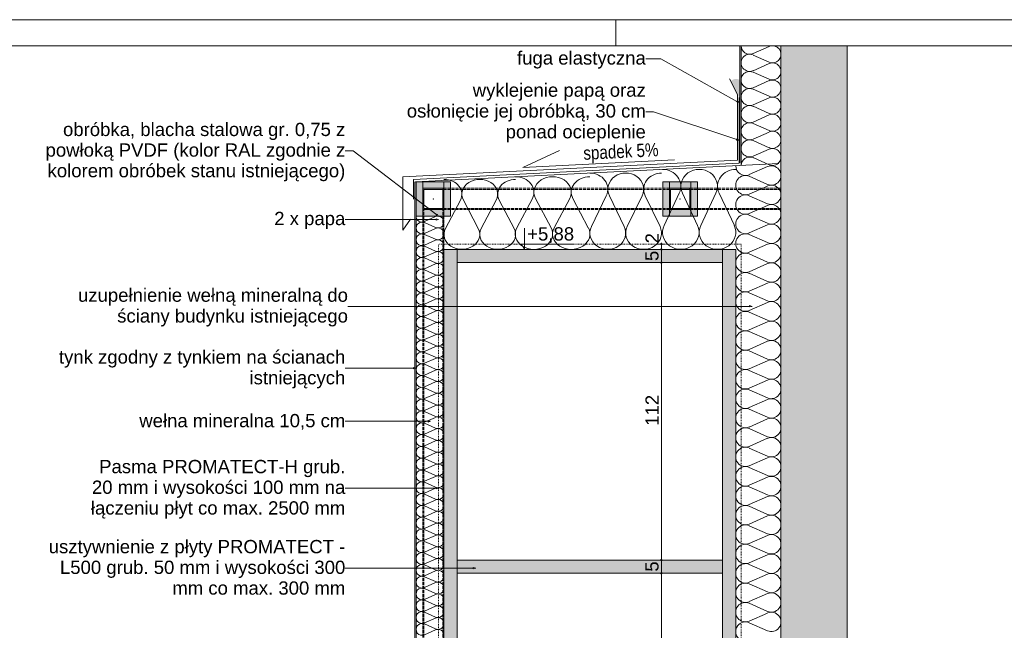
# Paper-space layout 'AD-06. DETAL KANAŁU UPUSTOWEGO ZEWNĘTRZNEGO' of a CAD drawing. Header units: millimetres. Extents: x 0 to 900, y 0 to 600.
# Tile 19 of 24: x 428 to 613, y 485 to 600. Entities that reach past the tile are written whole.
import ezdxf
from ezdxf.xclip import XClip

# ---------------------------------------------------------------- set-up
doc = ezdxf.new("R2010")
doc.units = ezdxf.units.MM
doc.header["$MEASUREMENT"] = 0
doc.header["$XCLIPFRAME"] = 0
for name, pattern in [('ACAD_ISO02W100', [15, 12, -3]), ('HIDDEN', [6, 3, -3]), ('HIDDEN_05', [26, 18, -8]), ('thk_line_type', [315, 180, -135])]:
    doc.linetypes.add(name, pattern=pattern)
for name, color, linetype, lineweight in [('0_Nr_pióra__1', 7, 'Continuous', 20), ('A_Arkusz_Nr_pióra__1', 7, 'Continuous', 20), ('A_opisy EN_Nr_pióra__1', 7, 'Continuous', 20), ('A_ściany proj_Nr_pióra__1', 7, 'Continuous', 20), ('A_ściany_Nr_pióra__1', 7, 'Continuous', 20)]:
    doc.layers.add(name, color=color, linetype=linetype, lineweight=lineweight)
for name, color, linetype, lineweight, true_color in [('0_Nr_pióra__6', 7, 'Continuous', 13, 0xa9a9a9), ('A_Arkusz_Nr_pióra__237', 7, 'Continuous', 5, 0x343434), ('A_dach_Nr_pióra__10', 7, 'Continuous', 13, 0x4b4b4b), ('A_konstrukcja stalowa_Nr_pióra__10', 7, 'Continuous', 13, 0x4b4b4b), ('A_linie_Nr_pióra__10', 7, 'Continuous', 13, 0x4b4b4b), ('A_opisy EN_Nr_pióra__170', 7, 'Continuous', 5, 0x1c1c1c), ('A_opisy EN_Nr_pióra__7', 7, 'Continuous', 18, 0x171717), ('A_ppoż_Nr_pióra__8', 7, 'Continuous', 13, 0x4c4c4c), ('A_sciany_Nr_pióra__10', 7, 'Continuous', 13, 0x4b4b4b), ('A_ściany proj_Nr_pióra__10', 7, 'Continuous', 13, 0x4b4b4b)]:
    doc.layers.add(name, color=color, linetype=linetype, lineweight=lineweight, true_color=true_color)
for name, color, linetype in [('A_konstrukcja stalowa', 7, 'Continuous'), ('A_podrys', 7, 'Continuous'), ('A_ściany', 7, 'Continuous'), ('A_ściany proj', 7, 'Continuous')]:
    doc.layers.add(name, color=color, linetype=linetype)
doc.styles.add('STYL_AUTOMATYCZNY_1', font='arial.ttf')
doc.styles.add('STYL_AUTOMATYCZNY_2', font='ARIALN.TTF')
doc.linetypes.add('Izolacja 1_20', pattern='A,0,[1,AD-06. DETAL KANAŁU UPUSTOWEGO ZEWNĘTRZNEGO1.Shx,S=1.587302,R=0,X=0,Y=0],-200,0', length=200)

# ---------------------------------------------------------------- blocks, each defined once
blk = doc.blocks.new('Rysunek_5_5', base_point=(-13000.19, -6941.56))
at = {"linetype": 'Continuous', "lineweight": 0, "true_color": 0xa9a9a9}
for points in [[(548.49, 557.75), (548.5, 557.71), (548.53, 557.67), (548.57, 557.64), (548.61, 557.63), (548.66, 557.64), (548.7, 557.67), (548.73, 557.71), (548.74, 557.75), (548.73, 557.8), (548.7, 557.84), (548.66, 557.87), (548.61, 557.88), (548.57, 557.87), (548.53, 557.84), (548.5, 557.8)], [(548.49, 556.75), (548.5, 556.71), (548.53, 556.67), (548.57, 556.64), (548.61, 556.63), (548.66, 556.64), (548.7, 556.67), (548.73, 556.71), (548.74, 556.75), (548.73, 556.8), (548.7, 556.84), (548.66, 556.87), (548.61, 556.88), (548.57, 556.87), (548.53, 556.84), (548.5, 556.8)], [(548.49, 554.25), (548.5, 554.21), (548.53, 554.17), (548.57, 554.14), (548.61, 554.13), (548.66, 554.14), (548.7, 554.17), (548.73, 554.21), (548.74, 554.25), (548.73, 554.3), (548.7, 554.34), (548.66, 554.37), (548.61, 554.38), (548.57, 554.37), (548.53, 554.34), (548.5, 554.3)], [(548.49, 498.25), (548.5, 498.21), (548.53, 498.17), (548.57, 498.14), (548.61, 498.13), (548.66, 498.14), (548.7, 498.17), (548.73, 498.21), (548.74, 498.25), (548.73, 498.3), (548.7, 498.34), (548.66, 498.37), (548.61, 498.38), (548.57, 498.37), (548.53, 498.34), (548.5, 498.3)], [(548.49, 495.75), (548.5, 495.71), (548.53, 495.67), (548.57, 495.64), (548.61, 495.63), (548.66, 495.64), (548.7, 495.67), (548.73, 495.71), (548.74, 495.75), (548.73, 495.8), (548.7, 495.84), (548.66, 495.87), (548.61, 495.88), (548.57, 495.87), (548.53, 495.84), (548.5, 495.8)]]:
    blk.add_hatch(color=253, dxfattribs=at).paths.add_polyline_path(points)
at = {"layer": 'A_konstrukcja stalowa', "linetype": 'Continuous', "lineweight": 0, "true_color": 0x121212}
h = blk.add_hatch(color=250, dxfattribs=at)
h.paths.add_polyline_path([(503.64, 564.25), (507.64, 564.25), (507.64, 568.25), (503.64, 568.25)])
h.paths.add_polyline_path([(507.44, 564.45), (503.84, 564.45), (503.84, 568.05), (507.44, 568.05)], flags=0)
h = blk.add_hatch(color=250, dxfattribs=at)
h.paths.add_polyline_path([(550.14, 564.25), (554.14, 564.25), (554.14, 568.25), (550.14, 568.25)])
h.paths.add_polyline_path([(553.94, 564.45), (550.34, 564.45), (550.34, 568.05), (553.94, 568.05)], flags=0)
at = {"layer": 'A_ściany', "linetype": 'Continuous', "lineweight": 0, "true_color": 0x000000}
blk.add_hatch(color=18, dxfattribs=at).paths.add_polyline_path([(571.14, 595.1), (571.14, 27.75), (583.64, 27.75), (583.64, 595.1)])
at = {"layer": 'A_ściany proj', "linetype": 'Continuous', "lineweight": 0, "true_color": 0x4b4b4b}
for points in [[(563.64, 584.6), (563.64, 588.42, 0.421288), (561.66, 588.42)], [(503.64, 563), (503.64, 569.5), (502.39, 569.5), (502.39, 563)], [(503.64, 568.25), (507.64, 568.25), (507.64, 569.5), (503.64, 569.5)], [(508.89, 563), (508.89, 569.5), (507.64, 569.5), (507.64, 563)], [(550.14, 563), (550.14, 569.5), (548.89, 569.5), (548.89, 563)], [(550.14, 568.25), (554.14, 568.25), (554.14, 569.5), (550.14, 569.5)], [(555.39, 563), (555.39, 569.5), (554.14, 569.5), (554.14, 563)], [(503.64, 563), (507.64, 563), (507.64, 564.25), (503.64, 564.25)], [(550.14, 563), (554.14, 563), (554.14, 564.25), (550.14, 564.25)], [(510.14, 437.25), (510.14, 556.75), (507.64, 556.75), (507.64, 437.25)], [(560.14, 556.75), (510.14, 556.75), (510.14, 554.25), (560.14, 554.25)], [(562.64, 437.25), (562.64, 556.75), (560.14, 556.75), (560.14, 437.25)], [(510.14, 498.25), (510.14, 495.75), (560.14, 495.75), (560.14, 498.25)]]:
    blk.add_hatch(color=251, dxfattribs=at).paths.add_polyline_path(points)
at = {"layer": '0_Nr_pióra__6', "color": 253, "linetype": 'Continuous', "lineweight": 13, "ltscale": 0.05, "true_color": 0xa9a9a9}
for p, q in [((522.82, 556.75), (522.82, 560.75)), ((522.82, 556.75), (522.07, 556.75)), ((522.82, 556.75), (522.24, 557.75)), ((522.24, 557.75), (522.82, 557.75)), ((522.82, 557.75), (532, 557.75)), ((522.82, 556.75), (523.57, 556.75)), ((548.49, 557.75), (548.15, 557.75)), ((548.49, 556.75), (548.15, 556.75)), ((548.61, 557.88), (548.61, 558)), ((548.61, 556.88), (548.61, 557.63)), ((548.61, 554.38), (548.61, 556.63)), ((549.08, 557.75), (548.74, 557.75)), ((549.08, 556.75), (548.74, 556.75)), ((548.49, 554.25), (548.15, 554.25)), ((548.61, 498.38), (548.61, 554.13)), ((549.08, 554.25), (548.74, 554.25)), ((548.49, 498.25), (548.15, 498.25)), ((548.61, 495.88), (548.61, 498.13)), ((549.08, 498.25), (548.74, 498.25)), ((548.49, 495.75), (548.15, 495.75)), ((548.61, 439.88), (548.61, 495.63)), ((549.08, 495.75), (548.74, 495.75))]:
    blk.add_line(p, q, dxfattribs=at)
for centre in [(548.61, 557.75), (548.61, 556.75), (548.61, 554.25), (548.61, 498.25), (548.61, 495.75)]:
    blk.add_circle(centre, 0.125, dxfattribs=at)
at = {"layer": 'A_dach_Nr_pióra__10', "color": 251, "linetype": 'Izolacja 1_20', "lineweight": 13, "ltscale": 0.05, "true_color": 0x4b4b4b}
for p, q in [((563.25, 585.34), (563.25, 572.98)), ((563.25, 572.98), (501.91, 569.93)), ((501.91, 569.93), (501.91, 566.19))]:
    blk.add_line(p, q, dxfattribs=at)
at = {"layer": 'A_konstrukcja stalowa_Nr_pióra__10', "color": 251, "linetype": 'thk_line_type', "lineweight": 13, "ltscale": 0.05, "true_color": 0x4b4b4b}
for p, q in [((507.64, 568.25), (503.64, 568.25)), ((503.64, 568.25), (503.64, 564.25)), ((503.84, 564.45), (503.84, 568.05)), ((503.84, 568.05), (507.44, 568.05)), ((507.44, 568.05), (507.44, 564.45)), ((507.64, 564.25), (507.64, 568.25)), ((554.14, 568.25), (550.14, 568.25)), ((550.14, 568.25), (550.14, 564.25)), ((550.34, 564.45), (550.34, 568.05)), ((550.34, 568.05), (553.94, 568.05)), ((553.94, 568.05), (553.94, 564.45)), ((554.14, 564.25), (554.14, 568.25)), ((503.64, 564.25), (507.64, 564.25)), ((507.44, 564.45), (503.84, 564.45)), ((507.44, 564.45), (507.44, 564.45)), ((550.14, 564.25), (554.14, 564.25)), ((553.94, 564.45), (550.34, 564.45)), ((553.94, 564.45), (553.94, 564.45))]:
    blk.add_line(p, q, dxfattribs=at)
at = {"layer": 'A_konstrukcja stalowa_Nr_pióra__10', "color": 251, "linetype": 'Continuous', "lineweight": 13, "ltscale": 0.05, "true_color": 0x4b4b4b}
for p, q in [((507.64, 568.25), (503.64, 568.25)), ((503.64, 568.25), (503.64, 564.25)), ((503.84, 564.45), (503.84, 568.05)), ((503.84, 568.05), (507.44, 568.05)), ((507.44, 568.05), (507.44, 564.45)), ((507.64, 564.25), (507.64, 568.25)), ((554.14, 568.25), (550.14, 568.25)), ((550.14, 568.25), (550.14, 564.25)), ((550.34, 564.45), (550.34, 568.05)), ((550.34, 568.05), (553.94, 568.05)), ((553.94, 568.05), (553.94, 564.45)), ((554.14, 564.25), (554.14, 568.25)), ((503.64, 564.25), (507.64, 564.25)), ((507.44, 564.45), (503.84, 564.45)), ((550.14, 564.25), (554.14, 564.25)), ((553.94, 564.45), (550.34, 564.45))]:
    blk.add_line(p, q, dxfattribs=at)
at = {"layer": 'A_konstrukcja stalowa_Nr_pióra__10', "color": 251, "linetype": 'ACAD_ISO02W100', "lineweight": 13, "ltscale": 0.05, "true_color": 0x4b4b4b}
for p, q in [((571.14, 568.25), (507.64, 568.25)), ((571.14, 568.05), (507.64, 568.05)), ((503.64, 437.25), (503.64, 564.25)), ((503.84, 437.25), (503.84, 564.25)), ((507.44, 437.25), (507.44, 564.25)), ((571.14, 564.45), (507.64, 564.45)), ((507.64, 437.25), (507.64, 564.25)), ((571.14, 564.25), (507.64, 564.25))]:
    blk.add_line(p, q, dxfattribs=at)
at = {"layer": 'A_konstrukcja stalowa_Nr_pióra__10', "color": 251, "linetype": 'Continuous', "lineweight": 13, "ltscale": 0.05, "true_color": 0x4b4b4b, "flags": 128}
for points in [[(503.64, 564.25), (507.64, 564.25), (507.64, 568.25), (503.64, 568.25)], [(507.44, 564.45), (507.44, 568.05), (503.84, 568.05), (503.84, 564.45)], [(550.14, 564.25), (554.14, 564.25), (554.14, 568.25), (550.14, 568.25)], [(553.94, 564.45), (553.94, 568.05), (550.34, 568.05), (550.34, 564.45)]]:
    blk.add_lwpolyline(points, close=True, dxfattribs=at)
at = {"layer": 'A_konstrukcja stalowa_Nr_pióra__10', "color": 251, "linetype": 'thk_line_type', "lineweight": 13, "ltscale": 0.05, "true_color": 0x4b4b4b}
for p in [(507.44, 568.05), (553.94, 568.05)]:
    blk.add_point(p, dxfattribs=at)
at = {"layer": 'A_konstrukcja stalowa_Nr_pióra__10', "color": 251, "linetype": 'HIDDEN_05', "lineweight": 13, "ltscale": 0.05, "true_color": 0x4b4b4b}
for p in [(505.64, 566.25), (552.14, 566.25)]:
    blk.add_point(p, dxfattribs=at)
at = {"layer": 'A_linie_Nr_pióra__10', "color": 251, "linetype": 'Continuous', "lineweight": 13, "ltscale": 0.05, "true_color": 0x4b4b4b}
for p, q in [((522.5, 572.17), (529.39, 575.38)), ((551.05, 573.59), (522.5, 572.17))]:
    blk.add_line(p, q, dxfattribs=at)
at = {"layer": 'A_opisy EN_Nr_pióra__170', "color": 250, "linetype": 'Continuous', "lineweight": 5, "ltscale": 0.05, "true_color": 0x1c1c1c}
for p, q in [((548.49, 592.64), (545.67, 592.64)), ((562.85, 584.62), (548.49, 592.64)), ((547.12, 582.64), (545.67, 582.64)), ((562.81, 577.45), (547.12, 582.64)), ((490.5, 575.3), (489.05, 575.3)), ((506.27, 563.26), (490.5, 575.3)), ((490.5, 562.39), (489.05, 562.39)), ((506.17, 562.39), (490.5, 562.39)), ((491, 546.02), (489.55, 546.02)), ((565.23, 546.02), (491, 546.02)), ((490.5, 534.37), (489.05, 534.37)), ((501.92, 534.37), (490.5, 534.37)), ((490.5, 524.37), (489.05, 524.37)), ((504.66, 524.37), (490.5, 524.37)), ((490.5, 511.79), (489.05, 511.79)), ((506.17, 511.79), (490.5, 511.79)), ((490.5, 496.74), (489.05, 496.74)), ((513.16, 496.74), (490.5, 496.74))]:
    blk.add_line(p, q, dxfattribs=at)
at = {"layer": 'A_opisy EN_Nr_pióra__7', "color": 250, "linetype": 'Continuous', "lineweight": 18, "ltscale": 0.05, "true_color": 0x171717}
for p, q in [((562.79, 584.51), (562.91, 584.73)), ((563.25, 584.39), (562.79, 584.51)), ((563.25, 584.39), (562.91, 584.73)), ((562.77, 577.33), (562.85, 577.57)), ((563.25, 577.3), (562.77, 577.33)), ((563.25, 577.3), (562.85, 577.57)), ((506.17, 562.27), (506.17, 562.52)), ((506.64, 562.39), (506.17, 562.52)), ((506.64, 562.39), (506.17, 562.27)), ((506.19, 563.16), (506.34, 563.36)), ((506.64, 562.97), (506.19, 563.16)), ((506.64, 562.97), (506.34, 563.36)), ((565.23, 545.9), (565.23, 546.15)), ((565.69, 546.02), (565.23, 546.15)), ((565.69, 546.02), (565.23, 545.9)), ((501.92, 534.25), (501.92, 534.5)), ((502.39, 534.37), (501.92, 534.5)), ((502.39, 534.37), (501.92, 534.25)), ((504.66, 524.24), (504.66, 524.49)), ((505.13, 524.37), (504.66, 524.49)), ((505.13, 524.37), (504.66, 524.24)), ((506.17, 511.67), (506.17, 511.92)), ((506.64, 511.79), (506.17, 511.92)), ((506.64, 511.79), (506.17, 511.67)), ((513.16, 496.62), (513.16, 496.87)), ((513.62, 496.74), (513.16, 496.87)), ((513.62, 496.74), (513.16, 496.62))]:
    blk.add_line(p, q, dxfattribs=at)
at = {"layer": 'A_sciany_Nr_pióra__10', "color": 251, "linetype": 'Continuous', "lineweight": 13, "ltscale": 0.05, "true_color": 0x4b4b4b}
for p, q in [((568.9, 594.96), (565.87, 593.62)), ((565.87, 593.35), (568.9, 592.01)), ((568.9, 591.74), (565.87, 590.4)), ((565.87, 590.13), (568.9, 588.79)), ((568.9, 588.52), (565.87, 587.18)), ((565.87, 586.91), (568.9, 585.57)), ((568.9, 585.3), (565.87, 583.96)), ((565.87, 583.69), (568.9, 582.35)), ((568.9, 582.07), (565.87, 580.73)), ((565.87, 580.46), (568.9, 579.12)), ((568.9, 578.85), (565.87, 577.51)), ((565.87, 577.24), (568.9, 575.9)), ((568.9, 575.63), (565.87, 574.29)), ((565.87, 574.02), (568.9, 572.68)), ((568.6, 572.34), (565.17, 570.82)), ((565.17, 570.51), (568.6, 568.99)), ((568.6, 568.68), (565.17, 567.16)), ((510.73, 566.01), (507.92, 560.68)), ((514.1, 560.68), (511.3, 566.01)), ((517.48, 566.01), (514.67, 560.68)), ((520.85, 560.68), (518.05, 566.01)), ((524.29, 566.35), (521.37, 560.83)), ((527.81, 560.83), (524.88, 566.35)), ((531.33, 566.35), (528.4, 560.83)), ((534.84, 560.83), (531.92, 566.35)), ((538.23, 566.84), (535.42, 561.04)), ((541.6, 561.04), (538.8, 566.84)), ((544.98, 566.84), (542.17, 561.04)), ((548.35, 561.04), (545.55, 566.84)), ((551.98, 567.32), (549.11, 561.24)), ((555.44, 561.24), (552.56, 567.32)), ((558.89, 567.32), (556.02, 561.24)), ((562.35, 561.24), (559.47, 567.32)), ((565.17, 566.86), (568.6, 565.34)), ((568.6, 565.03), (565.17, 563.51)), ((506.07, 562.91), (503.95, 561.99)), ((565.17, 563.2), (568.6, 561.68)), ((503.95, 561.8), (506.07, 560.87)), ((506.07, 560.69), (503.95, 559.76)), ((568.6, 561.37), (565.17, 559.85)), ((503.95, 559.58), (506.07, 558.65)), ((506.07, 558.46), (503.95, 557.54)), ((565.17, 559.55), (568.6, 558.03)), ((503.95, 557.35), (506.07, 556.43)), ((568.6, 557.72), (565.17, 556.2)), ((506.07, 556.24), (503.95, 555.32)), ((503.95, 555.13), (506.07, 554.21)), ((565.17, 555.89), (568.6, 554.37)), ((506.07, 554.02), (503.95, 553.09)), ((503.95, 552.91), (506.07, 551.98)), ((568.6, 554.06), (565.17, 552.54)), ((506.07, 551.8), (503.95, 550.87)), ((565.17, 552.24), (568.6, 550.72)), ((503.95, 550.68), (506.07, 549.76)), ((506.07, 549.57), (503.95, 548.65)), ((568.6, 550.41), (565.17, 548.89)), ((503.95, 548.46), (506.07, 547.54)), ((506.07, 547.35), (503.95, 546.42)), ((565.17, 548.58), (568.6, 547.06)), ((503.95, 546.24), (506.07, 545.31)), ((568.6, 546.75), (565.17, 545.23)), ((506.07, 545.13), (503.95, 544.2)), ((503.95, 544.01), (506.07, 543.09)), ((565.17, 544.93), (568.6, 543.41)), ((506.07, 542.9), (503.95, 541.98)), ((503.95, 541.79), (506.07, 540.87)), ((568.6, 543.1), (565.17, 541.58)), ((506.07, 540.68), (503.95, 539.75)), ((565.17, 541.27), (568.6, 539.75)), ((503.95, 539.57), (506.07, 538.64)), ((506.07, 538.46), (503.95, 537.53)), ((568.6, 539.44), (565.17, 537.92)), ((503.95, 537.34), (506.07, 536.42)), ((506.07, 536.23), (503.95, 535.31)), ((565.17, 537.62), (568.6, 536.1)), ((503.95, 535.12), (506.07, 534.2)), ((568.6, 535.79), (565.17, 534.27)), ((506.07, 534.01), (503.95, 533.08)), ((503.95, 532.9), (506.07, 531.97)), ((565.17, 533.96), (568.6, 532.44)), ((506.07, 531.79), (503.95, 530.86)), ((503.95, 530.67), (506.07, 529.75)), ((568.6, 532.13), (565.17, 530.61)), ((506.07, 529.56), (503.95, 528.64)), ((565.17, 530.31), (568.6, 528.79)), ((503.95, 528.45), (506.07, 527.53)), ((506.07, 527.34), (503.95, 526.41)), ((568.6, 528.48), (565.17, 526.96)), ((503.95, 526.23), (506.07, 525.3)), ((506.07, 525.12), (503.95, 524.19)), ((565.17, 526.65), (568.6, 525.13)), ((503.95, 524), (506.07, 523.08)), ((568.6, 524.82), (565.17, 523.3)), ((506.07, 522.89), (503.95, 521.97)), ((503.95, 521.78), (506.07, 520.86)), ((565.17, 523), (568.6, 521.47)), ((506.07, 520.67), (503.95, 519.75)), ((503.95, 519.56), (506.07, 518.63)), ((568.6, 521.17), (565.17, 519.65)), ((506.07, 518.45), (503.95, 517.52)), ((565.17, 519.34), (568.6, 517.82)), ((503.95, 517.34), (506.07, 516.41)), ((506.07, 516.22), (503.95, 515.3)), ((568.6, 517.51), (565.17, 515.99)), ((503.95, 515.11), (506.07, 514.19)), ((506.07, 514), (503.95, 513.08)), ((565.17, 515.69), (568.6, 514.16)), ((503.95, 512.89), (506.07, 511.96)), ((568.6, 513.86), (565.17, 512.34)), ((565.17, 512.03), (568.6, 510.51)), ((506.07, 511.78), (503.95, 510.85)), ((503.95, 510.67), (506.07, 509.74)), ((568.6, 510.2), (565.17, 508.68)), ((506.07, 509.55), (503.95, 508.63)), ((503.95, 508.44), (506.07, 507.52)), ((565.17, 508.38), (568.6, 506.85)), ((506.07, 507.33), (503.95, 506.41)), ((568.6, 506.55), (565.17, 505.03)), ((503.95, 506.22), (506.07, 505.29)), ((506.07, 505.11), (503.95, 504.18)), ((565.17, 504.72), (568.6, 503.2)), ((503.95, 504), (506.07, 503.07)), ((506.07, 502.88), (503.95, 501.96)), ((568.6, 502.89), (565.17, 501.37)), ((503.95, 501.77), (506.07, 500.85)), ((565.17, 501.06), (568.6, 499.54)), ((506.07, 500.66), (503.95, 499.74)), ((503.95, 499.55), (506.07, 498.62)), ((568.6, 499.24), (565.17, 497.72)), ((506.07, 498.44), (503.95, 497.51)), ((503.95, 497.33), (506.07, 496.4)), ((565.17, 497.41), (568.6, 495.89)), ((506.07, 496.21), (503.95, 495.29)), ((568.6, 495.58), (565.17, 494.06)), ((503.95, 495.1), (506.07, 494.18)), ((506.07, 493.99), (503.95, 493.07)), ((565.17, 493.75), (568.6, 492.23)), ((503.95, 492.88), (506.07, 491.96)), ((506.07, 491.77), (503.95, 490.84)), ((568.6, 491.93), (565.17, 490.41)), ((503.95, 490.66), (506.07, 489.73)), ((565.17, 490.1), (568.6, 488.58)), ((506.07, 489.55), (503.95, 488.62)), ((503.95, 488.43), (506.07, 487.51)), ((568.6, 488.27), (565.17, 486.75)), ((506.07, 487.32), (503.95, 486.4)), ((503.95, 486.21), (506.07, 485.29)), ((565.17, 486.44), (568.6, 484.92)), ((506.07, 485.1), (503.95, 484.17))]:
    blk.add_line(p, q, dxfattribs=at)
for centre, major_axis, ratio, start_param, end_param in [((565.23, 595.1), (0, 1.61), 0.989943, 1.570797, 3.554386), ((569.54, 593.49), (0, 1.61), 0.989943, 2.728799, 6.283185), ((569.54, 593.49), (0, 1.61), 0.989943, 0, 0.412794), ((565.23, 591.88), (0, 1.61), 0.989943, 5.870392, 9.837572), ((569.54, 590.27), (0, 1.61), 0.989943, 2.728799, 6.695979), ((565.23, 588.65), (0, 1.61), 0.989943, 5.870392, 9.837572), ((569.54, 587.04), (0, 1.61), 0.989943, 2.728799, 6.695979), ((565.23, 585.43), (0, 1.61), 0.989943, 5.870392, 9.837572), ((569.54, 583.82), (0, 1.61), 0.989943, 2.728799, 6.695979), ((565.23, 582.21), (0, 1.61), 0.989943, 5.870392, 9.837572), ((565.23, 578.99), (0, 1.61), 0.989943, 5.870392, 9.837572), ((569.54, 580.6), (0, 1.61), 0.989943, 2.728799, 6.695979), ((569.54, 577.38), (0, 1.61), 0.989943, 2.728799, 6.695979), ((565.23, 575.76), (0, 1.61), 0.989943, 5.870392, 9.837572), ((569.54, 574.15), (0, 1.61), 0.989943, 2.728799, 6.695979), ((565.23, 572.54), (0, 1.61), 0.989943, 5.870393, 7.853982), ((548.82, 568.61), (3.45, 0), 0.926728, 5.870393, 7.853982), ((555.73, 568.61), (3.45, 0), 0.926728, 5.870392, 9.837572), ((562.64, 568.61), (3.45, 0), 0.926728, 1.570797, 3.554386), ((564.44, 572.49), (0, 1.83), 0.989181, 1.570797, 3.554386), ((569.33, 570.66), (0, 1.83), 0.989181, 2.728799, 6.695979), ((507.64, 567.13), (3.37, 0), 0.830587, 5.870393, 7.853982), ((514.39, 567.13), (3.37, 0), 0.830587, 5.870392, 9.837572), ((521.14, 567.13), (3.37, 0), 0.830587, 1.570797, 3.554386), ((521.07, 567.52), (3.52, 0), 0.826939, 5.870393, 7.853982), ((528.1, 567.52), (3.52, 0), 0.826939, 5.870392, 9.837572), ((535.14, 567.52), (3.52, 0), 0.826939, 1.570797, 3.554386), ((535.14, 568.07), (3.37, 0), 0.905715, 5.870393, 7.853982), ((541.89, 568.07), (3.37, 0), 0.905715, 5.870392, 9.837572), ((548.64, 568.07), (3.37, 0), 0.905715, 1.570797, 3.554386), ((564.44, 568.84), (0, 1.83), 0.989181, 5.870392, 9.837572), ((569.33, 567.01), (0, 1.83), 0.989181, 2.728799, 6.695979), ((564.44, 565.18), (0, 1.83), 0.989181, 5.870392, 9.837572), ((569.33, 563.35), (0, 1.83), 0.989181, 2.728799, 6.695979), ((503.5, 563), (1.12, 0), 0.995594, 3.141593, 5.125183), ((506.52, 561.89), (1.12, 0), 0.995594, 4.299595, 8.266775), ((564.44, 561.53), (0, 1.83), 0.989181, 5.870392, 9.837572), ((503.5, 560.78), (1.12, 0), 0.995594, 1.158003, 5.125183), ((506.52, 559.67), (1.12, 0), 0.995594, 4.299595, 8.266775), ((511.01, 559.56), (3.37, 0), 0.830587, 2.728799, 6.695979), ((517.76, 559.56), (3.37, 0), 0.830587, 2.728799, 6.695979), ((524.59, 559.66), (3.52, 0), 0.826939, 2.728799, 6.695979), ((531.62, 559.66), (3.52, 0), 0.826939, 2.728799, 6.695979), ((538.51, 559.81), (3.37, 0), 0.905715, 2.728799, 6.695979), ((545.26, 559.81), (3.37, 0), 0.905715, 2.728799, 6.695979), ((552.27, 559.96), (3.45, 0), 0.926728, 2.728799, 6.695979), ((559.18, 559.96), (3.45, 0), 0.926728, 2.728799, 6.695979), ((569.33, 559.7), (0, 1.83), 0.989181, 2.728799, 6.695979), ((503.5, 558.56), (1.12, 0), 0.995594, 1.158003, 5.125183), ((506.52, 557.45), (1.12, 0), 0.995594, 4.299595, 8.266775), ((564.44, 557.87), (0, 1.83), 0.989181, 5.870392, 9.837572), ((503.5, 556.33), (1.12, 0), 0.995594, 1.158003, 5.125183), ((569.33, 556.04), (0, 1.83), 0.989181, 2.728799, 6.695979), ((503.5, 554.11), (1.12, 0), 0.995594, 1.158003, 5.125183), ((506.52, 555.22), (1.12, 0), 0.995594, 4.299595, 8.266775), ((564.44, 554.22), (0, 1.83), 0.989181, 5.870392, 9.837572), ((503.5, 551.89), (1.12, 0), 0.995594, 1.158003, 5.125183), ((506.52, 553), (1.12, 0), 0.995594, 4.299595, 8.266775), ((569.33, 552.39), (0, 1.83), 0.989181, 2.728799, 6.695979), ((506.52, 550.78), (1.12, 0), 0.995594, 4.299595, 8.266775), ((564.44, 550.56), (0, 1.83), 0.989181, 5.870392, 9.837572), ((503.5, 549.67), (1.12, 0), 0.995594, 1.158003, 5.125183), ((506.52, 548.55), (1.12, 0), 0.995594, 4.299595, 8.266775), ((569.33, 548.73), (0, 1.83), 0.989181, 2.728799, 6.695979), ((503.5, 547.44), (1.12, 0), 0.995594, 1.158003, 5.125183), ((506.52, 546.33), (1.12, 0), 0.995594, 4.299595, 8.266775), ((564.44, 546.91), (0, 1.83), 0.989181, 5.870392, 9.837572), ((503.5, 545.22), (1.12, 0), 0.995594, 1.158003, 5.125183), ((569.33, 545.08), (0, 1.83), 0.989181, 2.728799, 6.695979), ((503.5, 543), (1.12, 0), 0.995594, 1.158003, 5.125183), ((506.52, 544.11), (1.12, 0), 0.995594, 4.299595, 8.266775), ((564.44, 543.25), (0, 1.83), 0.989181, 5.870392, 9.837572), ((503.5, 540.77), (1.12, 0), 0.995594, 1.158003, 5.125183), ((506.52, 541.88), (1.12, 0), 0.995594, 4.299595, 8.266775), ((569.33, 541.42), (0, 1.83), 0.989181, 2.728799, 6.695979), ((506.52, 539.66), (1.12, 0), 0.995594, 4.299595, 8.266775), ((564.44, 539.6), (0, 1.83), 0.989181, 5.870392, 9.837572), ((503.5, 538.55), (1.12, 0), 0.995594, 1.158003, 5.125183), ((506.52, 537.44), (1.12, 0), 0.995594, 4.299595, 8.266775), ((569.33, 537.77), (0, 1.83), 0.989181, 2.728799, 6.695979), ((503.5, 536.33), (1.12, 0), 0.995594, 1.158003, 5.125183), ((506.52, 535.21), (1.12, 0), 0.995594, 4.299595, 8.266775), ((564.44, 535.94), (0, 1.83), 0.989181, 5.870392, 9.837572), ((503.5, 534.1), (1.12, 0), 0.995594, 1.158003, 5.125183), ((564.44, 532.29), (0, 1.83), 0.989181, 5.870392, 9.837572), ((569.33, 534.11), (0, 1.83), 0.989181, 2.728799, 6.695979), ((503.5, 531.88), (1.12, 0), 0.995594, 1.158003, 5.125183), ((506.52, 532.99), (1.12, 0), 0.995594, 4.299595, 8.266775), ((569.33, 530.46), (0, 1.83), 0.989181, 2.728799, 6.695979), ((503.5, 529.66), (1.12, 0), 0.995594, 1.158003, 5.125183), ((506.52, 530.77), (1.12, 0), 0.995594, 4.299595, 8.266775), ((564.44, 528.63), (0, 1.83), 0.989181, 5.870392, 9.837572), ((506.52, 528.54), (1.12, 0), 0.995594, 4.299595, 8.266775), ((569.33, 526.8), (0, 1.83), 0.989181, 2.728799, 6.695979), ((503.5, 527.43), (1.12, 0), 0.995594, 1.158003, 5.125183), ((506.52, 526.32), (1.12, 0), 0.995594, 4.299595, 8.266775), ((564.44, 524.98), (0, 1.83), 0.989181, 5.870392, 9.837572), ((503.5, 525.21), (1.12, 0), 0.995594, 1.158003, 5.125183), ((506.52, 524.1), (1.12, 0), 0.995594, 4.299595, 8.266775), ((569.33, 523.15), (0, 1.83), 0.989181, 2.728799, 6.695979), ((503.5, 522.99), (1.12, 0), 0.995594, 1.158003, 5.125183), ((564.44, 521.32), (0, 1.83), 0.989181, 5.870392, 9.837572), ((503.5, 520.76), (1.12, 0), 0.995594, 1.158003, 5.125183), ((506.52, 521.88), (1.12, 0), 0.995594, 4.299595, 8.266775), ((569.33, 519.49), (0, 1.83), 0.989181, 2.728799, 6.695979), ((503.5, 518.54), (1.12, 0), 0.995594, 1.158003, 5.125183), ((506.52, 519.65), (1.12, 0), 0.995594, 4.299595, 8.266775), ((564.44, 517.67), (0, 1.83), 0.989181, 5.870392, 9.837572), ((506.52, 517.43), (1.12, 0), 0.995594, 4.299595, 8.266775), ((569.33, 515.84), (0, 1.83), 0.989181, 2.728799, 6.695979), ((503.5, 516.32), (1.12, 0), 0.995594, 1.158003, 5.125183), ((506.52, 515.21), (1.12, 0), 0.995594, 4.299595, 8.266775), ((564.44, 514.01), (0, 1.83), 0.989181, 5.870392, 9.837572), ((503.5, 514.09), (1.12, 0), 0.995594, 1.158003, 5.125183), ((506.52, 512.98), (1.12, 0), 0.995594, 4.299595, 8.266775), ((569.33, 512.18), (0, 1.83), 0.989181, 2.728799, 6.695979), ((503.5, 511.87), (1.12, 0), 0.995594, 1.158003, 5.125183), ((564.44, 510.36), (0, 1.83), 0.989181, 5.870392, 9.837572), ((503.5, 509.65), (1.12, 0), 0.995594, 1.158003, 5.125183), ((506.52, 510.76), (1.12, 0), 0.995594, 4.299595, 8.266775), ((569.33, 508.53), (0, 1.83), 0.989181, 2.728799, 6.695979), ((503.5, 507.42), (1.12, 0), 0.995594, 1.158003, 5.125183), ((506.52, 508.54), (1.12, 0), 0.995594, 4.299595, 8.266775), ((564.44, 506.7), (0, 1.83), 0.989181, 5.870392, 9.837572), ((506.52, 506.31), (1.12, 0), 0.995594, 4.299595, 8.266775), ((569.33, 504.87), (0, 1.83), 0.989181, 2.728799, 6.695979), ((503.5, 505.2), (1.12, 0), 0.995594, 1.158003, 5.125183), ((506.52, 504.09), (1.12, 0), 0.995594, 4.299595, 8.266775), ((564.44, 503.05), (0, 1.83), 0.989181, 5.870392, 9.837572), ((503.5, 502.98), (1.12, 0), 0.995594, 1.158003, 5.125183), ((506.52, 501.87), (1.12, 0), 0.995594, 4.299595, 8.266775), ((569.33, 501.22), (0, 1.83), 0.989181, 2.728799, 6.695979), ((503.5, 500.75), (1.12, 0), 0.995594, 1.158003, 5.125183), ((564.44, 499.39), (0, 1.83), 0.989181, 5.870392, 9.837572), ((503.5, 498.53), (1.12, 0), 0.995594, 1.158003, 5.125183), ((506.52, 499.64), (1.12, 0), 0.995594, 4.299595, 8.266775), ((569.33, 497.56), (0, 1.83), 0.989181, 2.728799, 6.695979), ((503.5, 496.31), (1.12, 0), 0.995594, 1.158003, 5.125183), ((506.52, 497.42), (1.12, 0), 0.995594, 4.299595, 8.266775), ((564.44, 495.74), (0, 1.83), 0.989181, 5.870392, 9.837572), ((506.52, 495.2), (1.12, 0), 0.995594, 4.299595, 8.266775), ((569.33, 493.91), (0, 1.83), 0.989181, 2.728799, 6.695979), ((503.5, 494.08), (1.12, 0), 0.995594, 1.158003, 5.125183), ((506.52, 492.97), (1.12, 0), 0.995594, 4.299595, 8.266775), ((564.44, 492.08), (0, 1.83), 0.989181, 5.870392, 9.837572), ((503.5, 491.86), (1.12, 0), 0.995594, 1.158003, 5.125183), ((506.52, 490.75), (1.12, 0), 0.995594, 4.299595, 8.266775), ((569.33, 490.25), (0, 1.83), 0.989181, 2.728799, 6.695979), ((503.5, 489.64), (1.12, 0), 0.995594, 1.158003, 5.125183), ((564.44, 488.43), (0, 1.83), 0.989181, 5.870392, 9.837572), ((503.5, 487.42), (1.12, 0), 0.995594, 1.158003, 5.125183), ((506.52, 488.53), (1.12, 0), 0.995594, 4.299595, 8.266775), ((569.33, 486.6), (0, 1.83), 0.989181, 2.728799, 6.695979), ((503.5, 485.19), (1.12, 0), 0.995594, 1.158003, 5.125183), ((506.52, 486.3), (1.12, 0), 0.995594, 4.299595, 8.266775), ((564.44, 484.77), (0, 1.83), 0.989181, 5.870392, 9.837572), ((506.52, 484.08), (1.12, 0), 0.995594, 4.299595, 8.266775)]:
    blk.add_ellipse(centre, major_axis=major_axis, ratio=ratio, start_param=start_param, end_param=end_param, dxfattribs=at)
at = {"layer": 'A_ściany proj_Nr_pióra__1', "color": 7, "linetype": 'HIDDEN', "lineweight": 20, "ltscale": 0.05}
for p, q in [((563.64, 557.75), (506.64, 557.75)), ((506.64, 436.25), (506.64, 557.75)), ((563.64, 436.25), (563.64, 557.75))]:
    blk.add_line(p, q, dxfattribs=at)
at = {"layer": 'A_ściany proj_Nr_pióra__1', "color": 7, "linetype": 'Continuous', "lineweight": 20, "ltscale": 0.05}
for p, q in [((562.64, 556.75), (507.64, 556.75)), ((507.64, 437.25), (507.64, 556.75)), ((510.14, 437.25), (510.14, 556.75)), ((560.14, 437.25), (560.14, 556.75)), ((562.64, 437.25), (562.64, 556.75)), ((560.14, 554.25), (510.14, 554.25)), ((510.14, 498.25), (560.14, 498.25)), ((510.14, 495.75), (560.14, 495.75))]:
    blk.add_line(p, q, dxfattribs=at)
at = {"layer": 'A_ściany proj_Nr_pióra__10', "color": 251, "linetype": 'Continuous', "lineweight": 13, "ltscale": 0.05, "true_color": 0x4b4b4b}
for p, q in [((563.39, 595.1), (563.39, 573.07)), ((563.64, 595.1), (563.64, 572.54)), ((562.94, 585.94), (561.41, 588.89)), ((562.94, 573.52), (562.94, 585.94)), ((499.89, 570.39), (562.94, 573.52)), ((502.25, 569.5), (570.75, 572.9)), ((499.89, 570.39), (499.89, 560.39)), ((502.14, 431.75), (502.14, 569.5)), ((502.39, 432), (502.39, 569.5)), ((499.89, 560.39), (501.32, 562.43))]:
    blk.add_line(p, q, dxfattribs=at)
at = {"layer": 'A_ściany proj_Nr_pióra__10', "color": 251, "linetype": 'Continuous', "lineweight": 13, "ltscale": 0.05, "true_color": 0x4b4b4b, "flags": 128}
for points in [[(503.64, 563), (503.64, 569.5), (502.39, 569.5), (502.39, 563)], [(503.64, 568.25), (507.64, 568.25), (507.64, 569.5), (503.64, 569.5)], [(508.89, 563), (508.89, 569.5), (507.64, 569.5), (507.64, 563)], [(550.14, 563), (550.14, 569.5), (548.89, 569.5), (548.89, 563)], [(550.14, 568.25), (554.14, 568.25), (554.14, 569.5), (550.14, 569.5)], [(555.39, 563), (555.39, 569.5), (554.14, 569.5), (554.14, 563)], [(503.64, 563), (507.64, 563), (507.64, 564.25), (503.64, 564.25)], [(550.14, 563), (554.14, 563), (554.14, 564.25), (550.14, 564.25)]]:
    blk.add_lwpolyline(points, close=True, dxfattribs=at)
at = {"layer": 'A_ściany_Nr_pióra__1', "color": 7, "linetype": 'Continuous', "lineweight": 20, "ltscale": 0.05}
for p, q in [((571.14, 595.1), (571.14, 27.75)), ((583.64, 595.1), (583.64, 27.75))]:
    blk.add_line(p, q, dxfattribs=at)
at = {"layer": '0_Nr_pióra__1', "color": 7, "linetype": 'Continuous', "lineweight": 20, "insert": (523.32, 557.95), "char_height": 2.5, "width": 8.6752, "attachment_point": 7, "style": 'STYL_AUTOMATYCZNY_1'}
blk.add_mtext('\\A1;{\\pql;\\fArial|b0|i0|c238|p0;\\W1.000000;+5,88}', dxfattribs=at)
at = {"layer": '0_Nr_pióra__1', "color": 7, "linetype": 'Continuous', "lineweight": 20, "char_height": 2.5, "attachment_point": 7, "rotation": 90, "style": 'STYL_AUTOMATYCZNY_1'}
for s, insert, width in [('\\A1;{\\pql;\\fArial|b0|i0|c238|p0;\\W1.000000;2}', (548.11, 557.88), 1.9068), ('\\A1;{\\pql;\\fArial|b0|i0|c238|p0;\\W1.000000;5}', (548.11, 554.55), 1.9068), ('\\A1;{\\pql;\\fArial|b0|i0|c238|p0;\\W1.000000;112}', (548.11, 523.52), 5.466), ('\\A1;{\\pql;\\fArial|b0|i0|c238|p0;\\W1.000000;5}', (548.11, 496.05), 1.9068)]:
    blk.add_mtext(s, dxfattribs=dict(at, insert=insert, width=width))
at = {"layer": 'A_opisy EN_Nr_pióra__1', "color": 7, "linetype": 'Continuous', "lineweight": 20, "char_height": 2.5, "attachment_point": 6, "style": 'STYL_AUTOMATYCZNY_1'}
for s, insert in [('\\A1;{\\pqr;\\fArial|b0|i0|c238|p0;\\W1.000000;fuga elastyczna}', (545.67, 592.42)), ('\\A1;{\\pqr;\\fArial|b0|i0|c238|p0;\\W1.000000;2 x papa}', (489.05, 562.19)), ('\\A1;{\\pqr;\\fArial|b0|i0|c238|p0;\\W1.000000;wełna mineralna 10,5 cm}', (489.05, 524.27))]:
    blk.add_mtext(s, dxfattribs=dict(at, insert=insert))
for s, insert, width, line_spacing_factor in [('\\A1;{\\pqr;\\fArial|b0|i0|c238|p0;\\W1.000000;wyklejenie papą oraz osłonięcie jej obróbką, 30 cm ponad ocieplenie}', (545.67, 582.45), 45.3515, 0.94019), ('\\A1;{\\pqr;\\fArial|b0|i0|c238|p0;\\W1.000000;obróbka, blacha stalowa gr. 0,75 z powłoką PVDF (kolor RAL zgodnie z kolorem obróbek stanu istniejącego)}', (489.05, 575.08), 60.1437, 0.931019), ('\\A1;{\\pqr;\\fArial|b0|i0|c238|p0;\\W1.000000;uzupełnienie wełną mineralną do ściany budynku istniejącego}', (489.55, 545.8), 59.1591, 0.937578), ('\\A1;{\\pqr;\\fArial|b0|i0|c238|p0;\\W1.000000;tynk zgodny z tynkiem na ścianach istniejących }', (489.05, 534.16), 57.567, 0.937578), ('\\A1;{\\pqr;\\fArial|b0|i0|c238|p0;\\W1.000000;Pasma PROMATECT-H grub. 20 mm i wysokości 100 mm na łączeniu płyt co max. 2500 mm}', (489.05, 511.58), 48.077, 0.93434), ('\\A1;{\\pqr;\\fArial|b0|i0|c238|p0;\\W1.000000;usztywnienie z płyty PROMATECT - L500 grub. 50 mm i wysokości 300 mm co max. 300 mm}', (489.05, 496.86), 58.4771, 0.935674)]:
    blk.add_mtext(s, dxfattribs=dict(at, insert=insert, width=width, line_spacing_factor=line_spacing_factor))
at = {"layer": 'A_ppoż_Nr_pióra__8', "color": 251, "linetype": 'Continuous', "lineweight": 13, "true_color": 0x4c4c4c, "insert": (540.99, 574.83), "char_height": 2.5, "attachment_point": 5, "rotation": 2.8422, "style": 'STYL_AUTOMATYCZNY_2'}
blk.add_mtext('\\A1;{\\pqc;\\fArial Narrow|b0|i0|c238|p0;\\W1.000000;spadek 5%}', dxfattribs=at)

psp = doc.layouts.new('AD-06. DETAL KANAŁU UPUSTOWEGO ZEWNĘTRZNEGO')

# ---------------------------------------------------------------- linework, layer by layer
at = {"layer": 'A_Arkusz_Nr_pióra__1', "color": 7, "linetype": 'Continuous', "lineweight": 20}
psp.add_line((895.1, 595.1), (29.9, 595.1), dxfattribs=at)
at = {"layer": 'A_Arkusz_Nr_pióra__1', "color": 7, "linetype": 'Continuous', "lineweight": 20, "flags": 128}
psp.add_lwpolyline([(0, 600), (900, 600), (900, 0), (0, 0)], close=True, dxfattribs=at)
at = {"layer": 'A_Arkusz_Nr_pióra__237', "color": 250, "linetype": 'Continuous', "lineweight": 5, "true_color": 0x343434}
psp.add_line((540, 595.1), (540, 600), dxfattribs=at)

# ---------------------------------------------------------------- block references
at = {"layer": 'A_podrys', "color": 37, "linetype": 'Continuous', "lineweight": 5, "true_color": 0x656532}
ref = psp.add_blockref('Rysunek_5_5', (-13000.19, -6941.56), dxfattribs=at)
XClip(ref).set_block_clipping_path([(425.9250339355, 4.9001054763), (617.9396321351, 595.1)])

doc.saveas('drawing.dxf')
